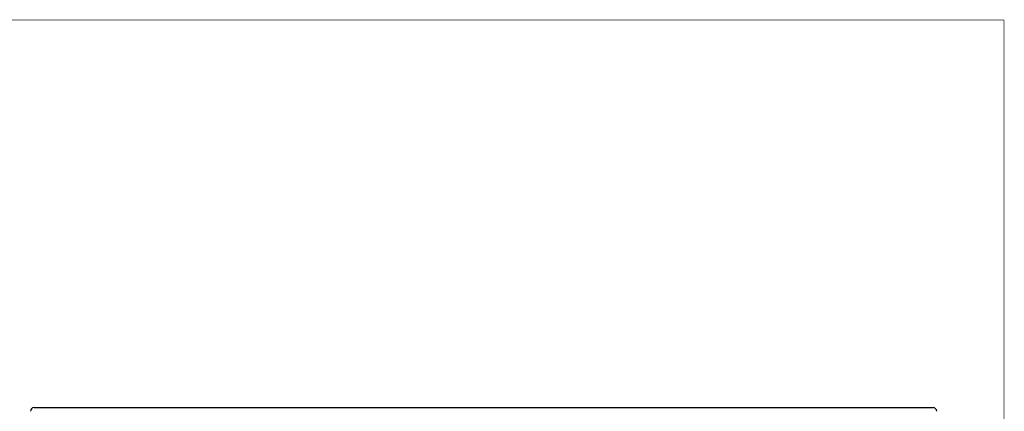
# Model space of a CAD drawing. Header units: millimetres. Extents: x 0 to 1189, y 0 to 841.
# Tile 37 of 37: x 787 to 1189, y 682 to 841. Entities that reach past the tile are written whole.
import ezdxf

# ---------------------------------------------------------------- set-up
doc = ezdxf.new("R2010")
doc.units = ezdxf.units.MM
doc.header["$LTSCALE"] = 65.395
doc.layers.get('0').update_dxf_attribs({"linetype": 'CONTINUOUS'})
doc.layers.add('11_COMPONENTS', color=7, linetype='CONTINUOUS')

msp = doc.modelspace()

# ---------------------------------------------------------------- linework, layer by layer
at = {"color": 7, "linetype": 'Continuous', "const_width": 0.2}
for points in [[(0.1, 841.1), (1189.1, 841.1)], [(1189.1, 0.1), (1189.1, 841.1)]]:
    msp.add_lwpolyline(points, dxfattribs=at)
at = {"layer": '11_COMPONENTS', "linetype": 'Continuous'}
msp.add_line((793.115, 683.073), (1160.117, 683.073), dxfattribs=at)
for centre, major_axis, start_param, end_param in [((793.117, 681.572), (-1.062, 1.062), -0.7847892, 0.7847892), ((1160.115, 681.572), (-1.062, -1.062), 2.3568035, 3.9263818)]:
    msp.add_ellipse(centre, major_axis=major_axis, ratio=0.9987828, start_param=start_param, end_param=end_param, dxfattribs=at)

doc.saveas('drawing.dxf')
